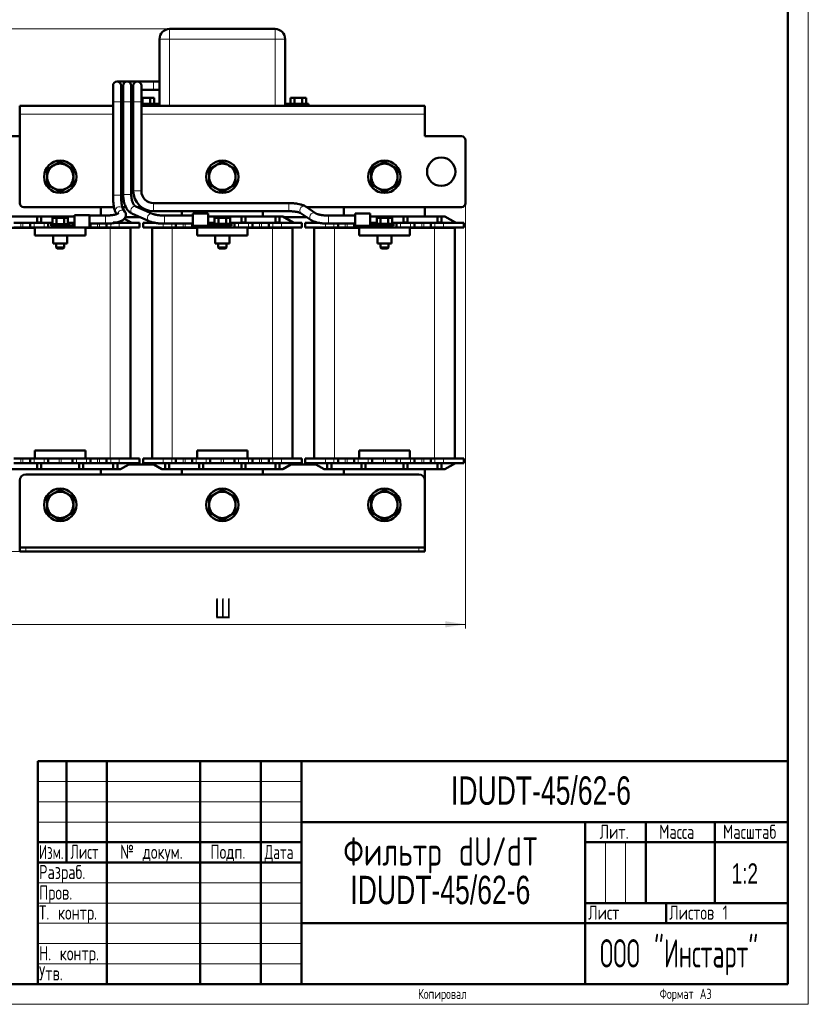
# Model space of a CAD drawing. Header units: millimetres. Extents: x 0 to 600, y 0 to 840.
# Tile 2 of 3: x 205 to 600, y 0 to 486. Entities that reach past the tile are written whole.
import ezdxf

# ---------------------------------------------------------------- set-up
doc = ezdxf.new("R2010")
doc.units = ezdxf.units.MM
doc.header["$LTSCALE"] = 2
doc.linetypes.add('SLD-Сплошная', pattern=[0])
doc.styles.add('SLDTEXTSTYLE0', font='TXT', dxfattribs={"width": 0.7})
doc.styles.add('SLDTEXTSTYLE1', font='TXT', dxfattribs={"width": 0.7, "bigfont": 'bigfont'})
doc.styles.add('SLDTEXTSTYLE2', font='TXT', dxfattribs={"width": 0.705079, "bigfont": 'bigfont'})
doc.styles.add('SLDTEXTSTYLE3', font='TXT', dxfattribs={"width": 0.648852, "bigfont": 'bigfont'})
doc.styles.add('SLDTEXTSTYLE4', font='TXT', dxfattribs={"width": 0.632021, "bigfont": 'bigfont'})
doc.styles.add('SLDTEXTSTYLE5', font='TXT', dxfattribs={"width": 0.625377, "bigfont": 'bigfont'})
doc.styles.add('SLDTEXTSTYLE6', font='TXT', dxfattribs={"width": 0.578033, "bigfont": 'bigfont'})
doc.dimstyles.new('SLDDIMSTYLE0', dxfattribs={"dimtxt": 10, "dimasz": 10, "dimexe": 0, "dimexo": 0.0625, "dimgap": 2.5, "dimtad": 2, "dimdec": 1, "dimrnd": 1e-09, "dimzin": 12, "dimdsep": 46, "dimtxsty": 'SLDTEXTSTYLE0', "dimsah": 1, "dimcen": 0.09, "dimadec": 0, "dimazin": 3, "dimtfac": 1, "dimtdec": 3, "dimtofl": 0, "dimtmove": 0, "dimatfit": 3, "dimfxl": 0, "dimfrac": 2, "dimtolj": 1, "dimtzin": 12, "dimarcsym": 0})

# ---------------------------------------------------------------- blocks, each defined once
blk = doc.blocks.new('SW_NOTE_0')
at = {"color": 0, "linetype": 'Continuous', "lineweight": 0, "char_height": 14, "attachment_point": 2}
for s, insert, style in [('Фильтр dU/dT', (52.5, 17.99), 'SLDTEXTSTYLE1'), ('IDUDT-45/62-6', (52.28, -1.01), 'SLDTEXTSTYLE0')]:
    blk.add_mtext(s, dxfattribs=dict(at, insert=insert, style=style))
blk = doc.blocks.new('_D')
at = {"color": 7, "linetype": 'SLD-Сплошная', "lineweight": 0}
for p, q in [((184.97, 395.61), (184.97, 185.63)), ((424.97, 395.61), (424.97, 185.63)), ((184.97, 187.63), (424.97, 187.63))]:
    blk.add_line(p, q, dxfattribs=at)
at = {"color": 7, "linetype": 'SLD-Сплошная', "lineweight": 18}
for points in [[(184.97, 187.63), (194.97, 186.09), (194.97, 189.17)], [(424.97, 187.63), (414.97, 189.17), (414.97, 186.09)]]:
    blk.add_solid(points, dxfattribs=at)
at = {"color": 7, "linetype": 'SLD-Сплошная', "lineweight": 18, "insert": (301.07, 200.52), "char_height": 10, "attachment_point": 1, "style": 'SLDTEXTSTYLE1'}
blk.add_mtext('Ш', dxfattribs=at)
blk = doc.blocks.new('_D_1')
at = {"color": 7, "linetype": 'SLD-Сплошная', "lineweight": 0}
for p, q in [((278.95, 481.63), (146.97, 481.63)), ((148.97, 223.63), (148.97, 481.63)), ((207.95, 223.63), (146.97, 223.63))]:
    blk.add_line(p, q, dxfattribs=at)
at = {"color": 7, "linetype": 'SLD-Сплошная', "lineweight": 18}
for points in [[(148.97, 481.63), (147.44, 471.63), (150.51, 471.63)], [(148.97, 223.63), (150.51, 233.63), (147.44, 233.63)]]:
    blk.add_solid(points, dxfattribs=at)
at = {"color": 7, "linetype": 'SLD-Сплошная', "lineweight": 18, "insert": (136.08, 349.43), "char_height": 10, "attachment_point": 1, "rotation": 90, "style": 'SLDTEXTSTYLE1'}
blk.add_mtext('В', dxfattribs=at)

msp = doc.modelspace()

# ---------------------------------------------------------------- linework, layer by layer
at = {"color": 7, "linetype": 'SLD-Сплошная', "lineweight": 18}
for p, q in [((594, 840), (594, 0)), ((214, 110), (344, 110)), ((214, 100), (344, 100)), ((214, 90), (344, 90)), ((494, 80), (494, 50)), ((504, 80), (504, 50)), ((214, 60), (344, 60)), ((214, 50), (344, 50)), ((214, 40), (344, 40)), ((214, 30), (344, 30)), ((214, 20), (344, 20)), ((0, 0), (594, 0))]:
    msp.add_line(p, q, dxfattribs=at)
at = {"color": 7, "linetype": 'SLD-Сплошная', "lineweight": 50}
for p, q in [((584, 10), (584, 830)), ((330.97, 481.63), (278.97, 481.63)), ((273.97, 476.63), (273.97, 444.63)), ((335.97, 444.63), (335.97, 476.63)), ((251.02, 453.63), (251.02, 445.63)), ((258.02, 455.63), (253.02, 455.63)), ((255.02, 445.63), (255.02, 453.63)), ((256.02, 453.63), (256.02, 445.63)), ((263.02, 455.63), (258.02, 455.63)), ((260.02, 445.63), (260.02, 453.63)), ((261.02, 453.63), (261.02, 445.63)), ((271.02, 455.63), (263.02, 455.63)), ((265.02, 445.63), (265.02, 453.63)), ((273.97, 455.63), (271.02, 455.63)), ((255.02, 451.63), (256.02, 451.63)), ((260.02, 451.63), (261.02, 451.63)), ((265.02, 451.63), (271.02, 451.63)), ((265.02, 447.63), (265.57, 447.63)), ((265.57, 444.63), (265.57, 447.63)), ((265.57, 447.63), (269.38, 447.63)), ((269.38, 444.63), (269.38, 447.63)), ((269.38, 447.63), (271.29, 447.63)), ((271.02, 451.63), (273.97, 451.63)), ((271.29, 444.63), (271.29, 447.63)), ((338.66, 444.63), (338.66, 447.63)), ((338.66, 447.63), (340.57, 447.63)), ((340.57, 444.63), (340.57, 447.63)), ((340.57, 447.63), (344.38, 447.63)), ((344.38, 444.63), (344.38, 447.63)), ((344.38, 447.63), (346.29, 447.63)), ((346.29, 444.63), (346.29, 447.63)), ((251.02, 443.63), (204.97, 443.63)), ((204.97, 443.63), (204.97, 439.63)), ((251.02, 445.63), (251.02, 399.62)), ((255.02, 399.62), (255.02, 445.63)), ((256.02, 443.63), (255.02, 443.63)), ((256.02, 445.63), (256.02, 399.89)), ((260.02, 399.89), (260.02, 445.63)), ((261.02, 443.63), (260.02, 443.63)), ((261.02, 445.63), (261.02, 401.63)), ((265.02, 401.63), (265.02, 445.63)), ((265.02, 444.63), (273.97, 444.63)), ((273.97, 443.63), (265.02, 443.63)), ((273.97, 444.63), (273.97, 443.63)), ((278.97, 443.63), (273.97, 443.63)), ((330.97, 443.63), (278.97, 443.63)), ((335.97, 443.63), (330.97, 443.63)), ((335.97, 443.63), (335.97, 444.63)), ((335.97, 444.63), (346.77, 444.63)), ((404.97, 443.63), (335.97, 443.63)), ((347.45, 444.63), (346.77, 444.63)), ((347.45, 443.63), (347.45, 444.63)), ((404.97, 439.63), (404.97, 443.63)), ((204.97, 395.63), (204.97, 439.63)), ((404.97, 439.63), (404.97, 428.63)), ((204.97, 428.63), (186.97, 428.63)), ((404.97, 428.63), (422.97, 428.63)), ((424.97, 426.63), (424.97, 395.63)), ((231.47, 412.38), (228.22, 414.26)), ((311.47, 412.38), (308.22, 414.26)), ((391.47, 412.38), (388.22, 414.26)), ((218.47, 408.63), (218.47, 404.88)), ((231.47, 408.63), (231.47, 412.38)), ((231.47, 404.88), (231.47, 408.63)), ((298.47, 408.63), (298.47, 404.88)), ((311.47, 408.63), (311.47, 412.38)), ((311.47, 404.88), (311.47, 408.63)), ((378.47, 408.63), (378.47, 404.88)), ((391.47, 408.63), (391.47, 412.38)), ((391.47, 404.88), (391.47, 408.63)), ((218.47, 404.88), (221.72, 403)), ((228.22, 403), (231.47, 404.88)), ((298.47, 404.88), (301.72, 403)), ((308.22, 403), (311.47, 404.88)), ((378.47, 404.88), (381.72, 403)), ((388.22, 403), (391.47, 404.88)), ((221.72, 403), (224.97, 401.13)), ((224.97, 401.13), (228.22, 403)), ((301.72, 403), (304.97, 401.13)), ((304.97, 401.13), (308.22, 403)), ((381.72, 403), (384.97, 401.13)), ((384.97, 401.13), (388.22, 403)), ((270.46, 390.36), (262.25, 393.96)), ((337.71, 395.63), (271.02, 395.63)), ((351.09, 390.55), (346.21, 393.88)), ((198.77, 388.98), (213.57, 388.98)), ((251.5, 393.63), (206.97, 393.63)), ((215.57, 388.98), (213.57, 388.98)), ((213.57, 385.98), (213.57, 388.98)), ((215.57, 388.98), (231.97, 388.98)), ((215.57, 388.98), (215.57, 385.98)), ((239.49, 389.65), (231.97, 389.65)), ((231.97, 389.65), (231.97, 384.25)), ((239.49, 383.63), (239.49, 389.65)), ((247.39, 389.49), (239.49, 389.49)), ((244.97, 389.49), (244.97, 393.63)), ((252.45, 390.85), (252.86, 390.21)), ((257.42, 393.63), (255.59, 393.63)), ((256.93, 391.3), (255.8, 393.04)), ((260.65, 390.3), (268.85, 386.7)), ((265.02, 393.63), (263, 393.63)), ((271.02, 391.63), (337.71, 391.63)), ((290.46, 389.49), (276.35, 389.49)), ((284.97, 391.63), (284.97, 389.49)), ((297.98, 390.5), (290.46, 390.5)), ((290.46, 390.5), (290.46, 387.49)), ((297.98, 385.1), (297.98, 390.5)), ((297.98, 388.98), (314.37, 388.98)), ((316.37, 388.98), (314.37, 388.98)), ((314.37, 385.98), (314.37, 388.98)), ((316.37, 388.98), (331.17, 388.98)), ((316.37, 388.98), (316.37, 385.98)), ((324.97, 388.98), (324.97, 391.63)), ((331.17, 385.98), (331.17, 388.98)), ((333.17, 388.98), (331.17, 388.98)), ((333.17, 388.98), (334.78, 388.98)), ((333.17, 388.98), (333.17, 385.98)), ((334.78, 388.98), (339.97, 385.98)), ((343.95, 390.57), (348.83, 387.25)), ((422.97, 393.63), (346.57, 393.63)), ((370.46, 389.49), (357.34, 389.49)), ((364.97, 393.63), (364.97, 389.49)), ((377.98, 390.5), (370.46, 390.5)), ((370.46, 390.5), (370.46, 387.49)), ((377.98, 385.1), (377.98, 390.5)), ((377.98, 388.98), (394.37, 388.98)), ((396.37, 388.98), (394.37, 388.98)), ((394.37, 385.98), (394.37, 388.98)), ((396.37, 388.98), (411.17, 388.98)), ((396.37, 388.98), (396.37, 385.98)), ((404.97, 388.98), (404.97, 393.63)), ((411.17, 385.98), (411.17, 388.98)), ((413.17, 388.98), (411.17, 388.98)), ((413.17, 388.98), (414.78, 388.98)), ((413.17, 388.98), (413.17, 385.98)), ((414.78, 388.98), (419.97, 385.98)), ((202.07, 385.88), (205.57, 385.88)), ((205.57, 385.88), (206.57, 385.88)), ((206.57, 385.88), (210.07, 385.88)), ((210.07, 385.88), (210.07, 383.63)), ((212.07, 385.88), (210.07, 385.88)), ((216.97, 385.88), (212.07, 385.88)), ((215.57, 385.98), (213.57, 385.98)), ((213.57, 385.88), (213.57, 385.98)), ((215.57, 385.98), (215.57, 385.88)), ((218.97, 385.88), (216.97, 385.88)), ((218.97, 383.63), (218.97, 385.88)), ((218.97, 385.88), (221.16, 385.88)), ((220.47, 385.29), (220.47, 384.49)), ((220.47, 385.29), (229.47, 385.29)), ((220.47, 384.49), (227.81, 384.49)), ((221.16, 385.29), (221.16, 388.29)), ((221.16, 388.29), (223.07, 388.29)), ((221.22, 383.63), (221.22, 384.49)), ((223.07, 385.29), (223.07, 388.29)), ((223.07, 388.29), (226.88, 388.29)), ((226.88, 385.29), (226.88, 388.29)), ((226.88, 388.29), (228.79, 388.29)), ((227.81, 384.49), (231.97, 384.49)), ((228.79, 385.29), (228.79, 388.29)), ((228.79, 385.88), (230.97, 385.88)), ((229.47, 384.49), (229.47, 385.29)), ((230.97, 385.88), (230.97, 384.49)), ((231.97, 385.88), (230.97, 385.88)), ((231.97, 384.25), (231.97, 383.63)), ((239.49, 385.49), (247.39, 385.49)), ((239.88, 383.63), (239.88, 385.49)), ((247.88, 385.51), (247.88, 383.63)), ((253.17, 385.98), (251.17, 385.98)), ((254.12, 385.88), (252.02, 385.88)), ((253.17, 385.88), (253.17, 385.98)), ((264.12, 385.88), (254.12, 385.88)), ((256.63, 387.92), (259.97, 385.98)), ((257.1, 388.63), (264.44, 388.63)), ((259.97, 385.98), (259.97, 385.88)), ((264.12, 383.63), (264.12, 385.88)), ((265.82, 383.63), (265.82, 385.88)), ((271.7, 385.88), (265.82, 385.88)), ((269.97, 385.98), (270.35, 386.2)), ((269.97, 385.98), (269.97, 385.88)), ((276.35, 385.49), (290.46, 385.49)), ((282.07, 383.63), (282.07, 385.49)), ((290.07, 385.49), (290.07, 383.63)), ((290.46, 387.49), (290.46, 384.48)), ((290.46, 384.48), (297.98, 384.48)), ((298.97, 385.88), (297.98, 385.88)), ((297.98, 385.34), (302.83, 385.34)), ((297.98, 384.48), (297.98, 385.1)), ((302.83, 384.48), (297.98, 384.48)), ((298.97, 385.34), (298.97, 385.88)), ((298.97, 385.88), (301.16, 385.88)), ((298.97, 383.63), (298.97, 384.48)), ((301.16, 385.34), (301.16, 388.29)), ((301.16, 388.29), (303.07, 388.29)), ((302.14, 385.29), (309.47, 385.29)), ((302.14, 384.49), (309.47, 384.49)), ((308.72, 385.34), (302.83, 385.34)), ((308.73, 384.48), (302.83, 384.48)), ((302.97, 384.48), (302.97, 383.63)), ((303.07, 385.34), (303.07, 388.29)), ((303.07, 388.29), (306.88, 388.29)), ((306.88, 385.34), (306.88, 388.29)), ((306.88, 388.29), (308.79, 388.29)), ((306.97, 383.63), (306.97, 384.48)), ((308.73, 384.48), (308.73, 384.49)), ((308.79, 385.29), (308.79, 388.29)), ((308.79, 385.88), (310.97, 385.88)), ((309.47, 384.49), (309.47, 385.29)), ((310.97, 385.88), (310.97, 383.63)), ((312.97, 385.88), (310.97, 385.88)), ((317.88, 385.88), (312.97, 385.88)), ((316.37, 385.98), (314.37, 385.98)), ((314.37, 385.88), (314.37, 385.98)), ((316.37, 385.88), (316.37, 385.98)), ((319.88, 385.88), (317.88, 385.88)), ((319.88, 383.63), (319.88, 385.88)), ((319.88, 385.88), (323.38, 385.88)), ((323.38, 385.88), (324.38, 385.88)), ((324.38, 385.88), (327.88, 385.88)), ((327.88, 385.88), (327.88, 383.63)), ((329.88, 385.88), (327.88, 385.88)), ((334.12, 385.88), (329.88, 385.88)), ((333.17, 385.98), (331.17, 385.98)), ((331.17, 385.88), (331.17, 385.98)), ((333.17, 385.88), (333.17, 385.98)), ((344.12, 385.88), (334.12, 385.88)), ((335.39, 388.63), (346.8, 388.63)), ((339.97, 385.98), (339.97, 385.88)), ((344.12, 383.63), (344.12, 385.88)), ((345.82, 383.63), (345.82, 385.88)), ((352.71, 385.88), (345.82, 385.88)), ((349.97, 385.98), (350.69, 386.4)), ((349.97, 385.98), (349.97, 385.88)), ((357.34, 385.49), (370.46, 385.49)), ((362.07, 383.63), (362.07, 385.49)), ((370.07, 385.49), (370.07, 383.63)), ((370.46, 387.49), (370.46, 384.48)), ((370.46, 384.48), (377.98, 384.48)), ((378.97, 385.88), (377.98, 385.88)), ((377.98, 385.34), (382.83, 385.34)), ((377.98, 384.48), (377.98, 385.1)), ((382.83, 384.48), (377.98, 384.48)), ((378.97, 385.34), (378.97, 385.88)), ((378.97, 385.88), (381.16, 385.88)), ((378.97, 383.63), (378.97, 384.48)), ((381.16, 385.34), (381.16, 388.29)), ((381.16, 388.29), (383.07, 388.29)), ((382.14, 385.29), (389.47, 385.29)), ((382.14, 384.49), (389.47, 384.49)), ((388.72, 385.34), (382.83, 385.34)), ((388.73, 384.48), (382.83, 384.48)), ((382.97, 384.48), (382.97, 383.63)), ((383.07, 385.34), (383.07, 388.29)), ((383.07, 388.29), (386.88, 388.29)), ((386.88, 385.34), (386.88, 388.29)), ((386.88, 388.29), (388.79, 388.29)), ((386.97, 383.63), (386.97, 384.48)), ((388.73, 384.48), (388.73, 384.49)), ((388.79, 385.29), (388.79, 388.29)), ((388.79, 385.88), (390.97, 385.88)), ((389.47, 384.49), (389.47, 385.29)), ((390.97, 385.88), (390.97, 383.63)), ((392.97, 385.88), (390.97, 385.88)), ((397.88, 385.88), (392.97, 385.88)), ((396.37, 385.98), (394.37, 385.98)), ((394.37, 385.88), (394.37, 385.98)), ((396.37, 385.88), (396.37, 385.98)), ((399.88, 385.88), (397.88, 385.88)), ((399.88, 383.63), (399.88, 385.88)), ((399.88, 385.88), (403.38, 385.88)), ((403.38, 385.88), (404.38, 385.88)), ((404.38, 385.88), (407.88, 385.88)), ((407.88, 385.88), (407.88, 383.63)), ((409.88, 385.88), (407.88, 385.88)), ((414.12, 385.88), (409.88, 385.88)), ((413.17, 385.98), (411.17, 385.98)), ((411.17, 385.88), (411.17, 385.98)), ((413.17, 385.88), (413.17, 385.98)), ((424.12, 385.88), (414.12, 385.88)), ((419.97, 385.98), (419.97, 385.88)), ((424.12, 383.63), (424.12, 385.88)), ((200.27, 383.48), (212.47, 383.48)), ((205.57, 383.63), (202.07, 383.63)), ((206.57, 383.63), (205.57, 383.63)), ((210.07, 383.63), (206.57, 383.63)), ((212.07, 383.63), (210.07, 383.63)), ((212.47, 383.63), (212.07, 383.63)), ((237.47, 383.63), (212.47, 383.63)), ((212.47, 383.63), (212.47, 379.63)), ((237.47, 379.63), (212.47, 379.63)), ((221.47, 379.63), (221.47, 375.63)), ((228.47, 375.63), (228.47, 379.63)), ((237.47, 383.63), (239.49, 383.63)), ((237.47, 383.63), (237.47, 379.63)), ((237.47, 383.48), (249.67, 383.48)), ((239.88, 383.63), (239.49, 383.63)), ((243.38, 383.63), (239.88, 383.63)), ((244.38, 383.63), (243.38, 383.63)), ((247.88, 383.63), (244.38, 383.63)), ((247.67, 383.63), (247.67, 383.48)), ((249.88, 383.63), (247.88, 383.63)), ((249.67, 383.48), (259.67, 383.48)), ((254.12, 383.63), (249.88, 383.63)), ((264.12, 383.63), (254.12, 383.63)), ((259.67, 383.48), (259.67, 269.53)), ((275.82, 383.63), (265.82, 383.63)), ((270.27, 269.53), (270.27, 383.48)), ((270.27, 383.48), (280.27, 383.48)), ((280.07, 383.63), (275.82, 383.63)), ((282.07, 383.63), (280.07, 383.63)), ((280.27, 383.48), (292.47, 383.48)), ((285.57, 383.63), (282.07, 383.63)), ((282.27, 383.63), (282.27, 383.48)), ((286.57, 383.63), (285.57, 383.63)), ((290.07, 383.63), (286.57, 383.63)), ((292.07, 383.63), (290.07, 383.63)), ((292.47, 383.63), (292.07, 383.63)), ((292.47, 383.63), (292.47, 379.63)), ((317.47, 383.63), (292.47, 383.63)), ((317.47, 379.63), (292.47, 379.63)), ((301.47, 379.63), (301.47, 375.63)), ((308.47, 375.63), (308.47, 379.63)), ((317.88, 383.63), (317.47, 383.63)), ((317.47, 383.63), (317.47, 379.63)), ((317.47, 383.48), (329.67, 383.48)), ((319.88, 383.63), (317.88, 383.63)), ((323.38, 383.63), (319.88, 383.63)), ((324.38, 383.63), (323.38, 383.63)), ((327.88, 383.63), (324.38, 383.63)), ((327.67, 383.63), (327.67, 383.48)), ((329.88, 383.63), (327.88, 383.63)), ((329.67, 383.48), (339.67, 383.48)), ((334.12, 383.63), (329.88, 383.63)), ((344.12, 383.63), (334.12, 383.63)), ((339.67, 383.48), (339.67, 269.53)), ((355.82, 383.63), (345.82, 383.63)), ((350.27, 269.53), (350.27, 383.48)), ((350.27, 383.48), (360.27, 383.48)), ((360.07, 383.63), (355.82, 383.63)), ((362.07, 383.63), (360.07, 383.63)), ((360.27, 383.48), (372.47, 383.48)), ((365.57, 383.63), (362.07, 383.63)), ((362.27, 383.63), (362.27, 383.48)), ((366.57, 383.63), (365.57, 383.63)), ((370.07, 383.63), (366.57, 383.63)), ((372.07, 383.63), (370.07, 383.63)), ((372.47, 383.63), (372.07, 383.63)), ((372.47, 383.63), (372.47, 379.63)), ((397.47, 383.63), (372.47, 383.63)), ((397.47, 379.63), (372.47, 379.63)), ((381.47, 379.63), (381.47, 375.63)), ((388.47, 375.63), (388.47, 379.63)), ((397.88, 383.63), (397.47, 383.63)), ((397.47, 383.63), (397.47, 379.63)), ((397.47, 383.48), (409.67, 383.48)), ((399.88, 383.63), (397.88, 383.63)), ((403.38, 383.63), (399.88, 383.63)), ((404.38, 383.63), (403.38, 383.63)), ((407.88, 383.63), (404.38, 383.63)), ((407.67, 383.63), (407.67, 383.48)), ((409.88, 383.63), (407.88, 383.63)), ((409.67, 383.48), (419.67, 383.48)), ((414.12, 383.63), (409.88, 383.63)), ((424.12, 383.63), (414.12, 383.63)), ((419.67, 383.48), (419.67, 269.53)), ((221.47, 375.63), (228.47, 375.63)), ((222.97, 375.63), (222.97, 373.79)), ((226.97, 373.79), (226.97, 375.63)), ((301.47, 375.63), (308.47, 375.63)), ((302.97, 375.63), (302.97, 373.79)), ((306.97, 373.79), (306.97, 375.63)), ((381.47, 375.63), (388.47, 375.63)), ((382.97, 375.63), (382.97, 373.79)), ((386.97, 373.79), (386.97, 375.63)), ((222.97, 373.79), (223.47, 373.29)), ((222.97, 373.79), (224.97, 373.79)), ((223.47, 373.29), (224.97, 373.29)), ((224.97, 373.79), (226.97, 373.79)), ((224.97, 373.29), (226.47, 373.29)), ((226.47, 373.29), (226.97, 373.79)), ((302.97, 373.79), (303.47, 373.29)), ((302.97, 373.79), (304.97, 373.79)), ((303.47, 373.29), (304.97, 373.29)), ((304.97, 373.79), (306.97, 373.79)), ((304.97, 373.29), (306.47, 373.29)), ((306.47, 373.29), (306.97, 373.79)), ((382.97, 373.79), (383.47, 373.29)), ((382.97, 373.79), (384.97, 373.79)), ((383.47, 373.29), (384.97, 373.29)), ((384.97, 373.79), (386.97, 373.79)), ((384.97, 373.29), (386.47, 373.29)), ((386.47, 373.29), (386.97, 373.79)), ((212.47, 269.53), (212.47, 273.53)), ((237.47, 273.53), (212.47, 273.53)), ((237.47, 273.53), (237.47, 269.53)), ((292.47, 269.53), (292.47, 273.53)), ((317.47, 273.53), (292.47, 273.53)), ((317.47, 273.53), (317.47, 269.53)), ((372.47, 269.53), (372.47, 273.53)), ((397.47, 273.53), (372.47, 273.53)), ((397.47, 273.53), (397.47, 269.53)), ((202.04, 269.58), (210.09, 269.58)), ((210.07, 269.58), (210.07, 267.28)), ((210.09, 269.53), (210.09, 269.58)), ((210.09, 269.53), (212.07, 269.53)), ((212.07, 269.53), (212.47, 269.53)), ((237.47, 269.53), (212.47, 269.53)), ((218.97, 269.53), (218.97, 267.28)), ((230.97, 269.53), (230.97, 267.28)), ((237.47, 269.53), (237.88, 269.53)), ((237.88, 269.53), (239.86, 269.53)), ((239.86, 269.58), (239.86, 269.53)), ((239.86, 269.58), (247.91, 269.58)), ((239.88, 269.58), (239.88, 267.28)), ((247.88, 269.58), (247.88, 267.28)), ((247.91, 269.53), (247.91, 269.58)), ((247.91, 269.53), (249.88, 269.53)), ((249.88, 269.53), (254.12, 269.53)), ((254.12, 269.53), (264.12, 269.53)), ((264.12, 267.28), (264.12, 269.53)), ((265.82, 269.53), (265.82, 267.28)), ((265.82, 269.53), (275.82, 269.53)), ((275.82, 269.53), (280.07, 269.53)), ((280.07, 269.53), (282.04, 269.53)), ((282.04, 269.53), (282.04, 269.58)), ((282.04, 269.58), (290.09, 269.58)), ((282.07, 267.28), (282.07, 269.58)), ((290.07, 269.58), (290.07, 267.28)), ((290.09, 269.53), (290.09, 269.58)), ((290.09, 269.53), (292.07, 269.53)), ((292.07, 269.53), (292.47, 269.53)), ((317.47, 269.53), (292.47, 269.53)), ((298.97, 269.53), (298.97, 267.28)), ((310.97, 269.53), (310.97, 267.28)), ((317.47, 269.53), (317.88, 269.53)), ((317.88, 269.53), (319.86, 269.53)), ((319.86, 269.58), (319.86, 269.53)), ((319.86, 269.58), (327.91, 269.58)), ((319.88, 269.58), (319.88, 267.28)), ((327.88, 269.58), (327.88, 267.28)), ((327.91, 269.53), (327.91, 269.58)), ((327.91, 269.53), (329.88, 269.53)), ((329.88, 269.53), (334.12, 269.53)), ((334.12, 269.53), (344.12, 269.53)), ((344.12, 267.28), (344.12, 269.53)), ((345.82, 269.53), (345.82, 267.28)), ((345.82, 269.53), (355.82, 269.53)), ((355.82, 269.53), (360.07, 269.53)), ((360.07, 269.53), (362.04, 269.53)), ((362.04, 269.53), (362.04, 269.58)), ((362.04, 269.58), (370.09, 269.58)), ((362.07, 267.28), (362.07, 269.58)), ((370.07, 269.58), (370.07, 267.28)), ((370.09, 269.53), (370.09, 269.58)), ((370.09, 269.53), (372.07, 269.53)), ((372.07, 269.53), (372.47, 269.53)), ((397.47, 269.53), (372.47, 269.53)), ((378.97, 269.53), (378.97, 267.28)), ((390.97, 269.53), (390.97, 267.28)), ((397.47, 269.53), (397.88, 269.53)), ((397.88, 269.53), (399.86, 269.53)), ((399.86, 269.58), (399.86, 269.53)), ((399.86, 269.58), (407.91, 269.58)), ((399.88, 269.58), (399.88, 267.28)), ((407.88, 269.58), (407.88, 267.28)), ((407.91, 269.53), (407.91, 269.58)), ((407.91, 269.53), (409.88, 269.53)), ((409.88, 269.53), (414.12, 269.53)), ((414.12, 269.53), (424.12, 269.53)), ((424.12, 267.28), (424.12, 269.53)), ((198.77, 264.18), (213.57, 264.18)), ((202.07, 267.28), (205.57, 267.28)), ((205.57, 267.28), (206.57, 267.28)), ((206.57, 267.28), (210.07, 267.28)), ((210.07, 267.28), (212.07, 267.28)), ((212.07, 267.28), (216.97, 267.28)), ((213.57, 267.18), (213.57, 267.28)), ((213.57, 264.18), (213.57, 267.18)), ((213.57, 267.18), (215.57, 267.18)), ((213.57, 264.18), (215.57, 264.18)), ((215.57, 267.28), (215.57, 267.18)), ((215.57, 267.18), (215.57, 264.18)), ((215.57, 264.18), (234.37, 264.18)), ((216.97, 267.28), (218.97, 267.28)), ((218.97, 267.28), (224.47, 267.28)), ((224.47, 267.28), (225.47, 267.28)), ((225.47, 267.28), (230.97, 267.28)), ((230.97, 267.28), (232.97, 267.28)), ((232.97, 267.28), (237.88, 267.28)), ((234.37, 267.28), (234.37, 267.18)), ((234.37, 267.18), (236.37, 267.18)), ((234.37, 264.18), (234.37, 267.18)), ((234.37, 264.18), (236.37, 264.18)), ((236.37, 267.18), (236.37, 267.28)), ((236.37, 267.18), (236.37, 264.18)), ((236.37, 264.18), (251.17, 264.18)), ((237.88, 267.28), (239.88, 267.28)), ((239.88, 267.28), (243.38, 267.28)), ((243.38, 267.28), (244.38, 267.28)), ((244.38, 267.28), (247.88, 267.28)), ((244.97, 261.63), (244.97, 264.18)), ((247.88, 267.28), (249.88, 267.28)), ((249.88, 267.28), (254.12, 267.28)), ((251.17, 267.28), (251.17, 267.18)), ((251.17, 267.18), (253.17, 267.18)), ((251.17, 264.18), (251.17, 267.18)), ((251.17, 264.18), (253.17, 264.18)), ((253.17, 267.18), (253.17, 267.28)), ((253.17, 267.18), (253.17, 264.18)), ((253.17, 264.18), (254.78, 264.18)), ((254.12, 267.28), (264.12, 267.28)), ((254.78, 264.18), (259.97, 267.18)), ((270.93, 266.63), (259.02, 266.63)), ((259.97, 267.18), (259.97, 267.28)), ((265.82, 267.28), (275.82, 267.28)), ((269.97, 267.18), (269.97, 267.28)), ((269.97, 267.18), (275.17, 264.18)), ((275.17, 264.18), (276.77, 264.18)), ((280.07, 267.28), (275.82, 267.28)), ((276.77, 267.18), (276.77, 267.28)), ((276.77, 264.18), (276.77, 267.18)), ((276.77, 267.18), (278.77, 267.18)), ((278.77, 264.18), (276.77, 264.18)), ((278.77, 267.28), (278.77, 267.18)), ((278.77, 267.18), (278.77, 264.18)), ((278.77, 264.18), (293.57, 264.18)), ((280.07, 267.28), (282.07, 267.28)), ((282.07, 267.28), (285.57, 267.28)), ((284.97, 264.18), (284.97, 261.63)), ((285.57, 267.28), (286.57, 267.28)), ((286.57, 267.28), (290.07, 267.28)), ((290.07, 267.28), (292.07, 267.28)), ((292.07, 267.28), (296.97, 267.28)), ((293.57, 267.18), (293.57, 267.28)), ((293.57, 267.18), (295.57, 267.18)), ((293.57, 264.18), (293.57, 267.18)), ((293.57, 264.18), (295.57, 264.18)), ((295.57, 267.28), (295.57, 267.18)), ((295.57, 267.18), (295.57, 264.18)), ((295.57, 264.18), (314.37, 264.18)), ((296.97, 267.28), (298.97, 267.28)), ((298.97, 267.28), (304.47, 267.28)), ((304.47, 267.28), (305.47, 267.28)), ((305.47, 267.28), (310.97, 267.28)), ((310.97, 267.28), (312.97, 267.28)), ((312.97, 267.28), (317.88, 267.28)), ((314.37, 267.28), (314.37, 267.18)), ((314.37, 264.18), (314.37, 267.18)), ((314.37, 267.18), (316.37, 267.18)), ((314.37, 264.18), (316.37, 264.18)), ((316.37, 267.18), (316.37, 267.28)), ((316.37, 267.18), (316.37, 264.18)), ((316.37, 264.18), (331.17, 264.18)), ((317.88, 267.28), (319.88, 267.28)), ((319.88, 267.28), (323.38, 267.28)), ((323.38, 267.28), (324.38, 267.28)), ((324.38, 267.28), (327.88, 267.28)), ((324.97, 261.63), (324.97, 264.18)), ((327.88, 267.28), (329.88, 267.28)), ((329.88, 267.28), (334.12, 267.28)), ((331.17, 267.28), (331.17, 267.18)), ((331.17, 267.18), (333.17, 267.18)), ((331.17, 264.18), (331.17, 267.18)), ((331.17, 264.18), (333.17, 264.18)), ((333.17, 267.18), (333.17, 267.28)), ((333.17, 267.18), (333.17, 264.18)), ((333.17, 264.18), (334.78, 264.18)), ((334.12, 267.28), (344.12, 267.28)), ((334.78, 264.18), (339.97, 267.18)), ((350.93, 266.63), (339.02, 266.63)), ((339.97, 267.18), (339.97, 267.28)), ((345.82, 267.28), (355.82, 267.28)), ((349.97, 267.18), (349.97, 267.28)), ((349.97, 267.18), (355.17, 264.18)), ((355.17, 264.18), (356.77, 264.18)), ((360.07, 267.28), (355.82, 267.28)), ((356.77, 267.18), (356.77, 267.28)), ((356.77, 267.18), (358.77, 267.18)), ((356.77, 264.18), (356.77, 267.18)), ((358.77, 264.18), (356.77, 264.18)), ((358.77, 267.28), (358.77, 267.18)), ((358.77, 267.18), (358.77, 264.18)), ((358.77, 264.18), (373.57, 264.18)), ((360.07, 267.28), (362.07, 267.28)), ((362.07, 267.28), (365.57, 267.28)), ((364.97, 264.18), (364.97, 261.63)), ((365.57, 267.28), (366.57, 267.28)), ((366.57, 267.28), (370.07, 267.28)), ((370.07, 267.28), (372.07, 267.28)), ((372.07, 267.28), (376.97, 267.28)), ((373.57, 267.18), (373.57, 267.28)), ((373.57, 264.18), (373.57, 267.18)), ((373.57, 267.18), (375.57, 267.18)), ((373.57, 264.18), (375.57, 264.18)), ((375.57, 267.28), (375.57, 267.18)), ((375.57, 267.18), (375.57, 264.18)), ((375.57, 264.18), (394.37, 264.18)), ((376.97, 267.28), (378.97, 267.28)), ((378.97, 267.28), (384.47, 267.28)), ((384.47, 267.28), (385.47, 267.28)), ((385.47, 267.28), (390.97, 267.28)), ((390.97, 267.28), (392.97, 267.28)), ((392.97, 267.28), (397.88, 267.28)), ((394.37, 267.28), (394.37, 267.18)), ((394.37, 267.18), (396.37, 267.18)), ((394.37, 264.18), (394.37, 267.18)), ((394.37, 264.18), (396.37, 264.18)), ((396.37, 267.18), (396.37, 267.28)), ((396.37, 267.18), (396.37, 264.18)), ((396.37, 264.18), (411.17, 264.18)), ((397.88, 267.28), (399.88, 267.28)), ((399.88, 267.28), (403.38, 267.28)), ((403.38, 267.28), (404.38, 267.28)), ((404.38, 267.28), (407.88, 267.28)), ((404.97, 258.63), (404.97, 264.18)), ((407.88, 267.28), (409.88, 267.28)), ((409.88, 267.28), (414.12, 267.28)), ((411.17, 267.28), (411.17, 267.18)), ((411.17, 267.18), (413.17, 267.18)), ((411.17, 264.18), (411.17, 267.18)), ((411.17, 264.18), (413.17, 264.18)), ((413.17, 267.18), (413.17, 267.28)), ((413.17, 267.18), (413.17, 264.18)), ((413.17, 264.18), (414.78, 264.18)), ((414.12, 267.28), (424.12, 267.28)), ((414.78, 264.18), (419.97, 267.18)), ((419.97, 267.18), (419.97, 267.28)), ((204.97, 225.63), (204.97, 258.63)), ((207.97, 261.63), (401.97, 261.63)), ((404.97, 258.63), (404.97, 225.63)), ((231.47, 250.38), (228.22, 252.26)), ((231.47, 246.63), (231.47, 250.38)), ((311.47, 250.38), (308.22, 252.26)), ((311.47, 246.63), (311.47, 250.38)), ((391.47, 250.38), (388.22, 252.26)), ((391.47, 246.63), (391.47, 250.38)), ((218.47, 246.63), (218.47, 242.88)), ((231.47, 242.88), (231.47, 246.63)), ((298.47, 246.63), (298.47, 242.88)), ((311.47, 242.88), (311.47, 246.63)), ((378.47, 246.63), (378.47, 242.88)), ((391.47, 242.88), (391.47, 246.63)), ((218.47, 242.88), (221.72, 241)), ((221.72, 241), (224.97, 239.13)), ((224.97, 239.13), (228.22, 241)), ((228.22, 241), (231.47, 242.88)), ((298.47, 242.88), (301.72, 241)), ((301.72, 241), (304.97, 239.13)), ((304.97, 239.13), (308.22, 241)), ((308.22, 241), (311.47, 242.88)), ((378.47, 242.88), (381.72, 241)), ((381.72, 241), (384.97, 239.13)), ((384.97, 239.13), (388.22, 241)), ((388.22, 241), (391.47, 242.88)), ((204.97, 225.63), (204.97, 223.63)), ((207.97, 225.63), (204.97, 225.63)), ((401.97, 225.63), (207.97, 225.63)), ((404.97, 225.63), (401.97, 225.63)), ((404.97, 225.63), (404.97, 223.63)), ((204.97, 223.63), (207.97, 223.63)), ((207.97, 223.63), (401.97, 223.63)), ((401.97, 223.63), (404.97, 223.63)), ((214, 120), (584, 120)), ((214, 120), (214, 10)), ((228, 70), (228, 120)), ((248, 120), (248, 10)), ((294, 120), (294, 10)), ((324, 120), (324, 10)), ((344, 120), (344, 10)), ((344, 90), (584, 90)), ((484, 90), (484, 10)), ((514, 90), (514, 50)), ((548, 90), (548, 50)), ((214, 80), (344, 80)), ((484, 80), (584, 80)), ((214, 70), (344, 70)), ((484, 50), (584, 50)), ((524, 50), (524, 40)), ((344, 40), (584, 40)), ((40, 10), (584, 10))]:
    msp.add_line(p, q, dxfattribs=at)
at = {"color": 8, "linetype": 'SLD-Сплошная', "lineweight": 18}
for p, q in [((278.97, 476.63), (278.97, 481.63)), ((330.97, 476.63), (330.97, 481.63)), ((278.97, 476.63), (273.97, 476.63)), ((278.97, 476.63), (330.97, 476.63)), ((278.97, 443.63), (278.97, 476.63)), ((335.97, 476.63), (330.97, 476.63)), ((330.97, 476.63), (330.97, 443.63)), ((271.02, 451.63), (271.02, 455.63)), ((253.02, 445.63), (251.02, 445.63)), ((255.02, 445.63), (253.02, 445.63)), ((258.02, 445.63), (256.02, 445.63)), ((260.02, 445.63), (258.02, 445.63)), ((263.02, 445.63), (261.02, 445.63)), ((265.02, 445.63), (263.02, 445.63)), ((346.77, 444.63), (346.77, 443.63)), ((204.97, 439.63), (251.02, 439.63)), ((255.02, 439.63), (256.02, 439.63)), ((260.02, 439.63), (261.02, 439.63)), ((265.02, 439.63), (404.97, 439.63)), ((251.02, 399.62), (253.02, 399.62)), ((253.02, 399.62), (255.02, 399.62)), ((256.02, 399.89), (258.02, 399.89)), ((258.02, 399.89), (260.02, 399.89)), ((265.02, 401.63), (261.02, 401.63)), ((271.02, 395.63), (271.02, 391.63)), ((337.71, 391.63), (337.71, 395.63)), ((247.39, 389.49), (247.39, 386.92)), ((276.35, 386.92), (276.35, 389.49)), ((357.34, 385.49), (357.34, 389.49)), ((205.57, 385.88), (205.57, 383.63)), ((206.57, 383.63), (206.57, 385.88)), ((212.07, 383.63), (212.07, 385.88)), ((216.97, 383.63), (216.97, 385.88)), ((227.12, 383.63), (227.12, 384.49)), ((243.38, 385.49), (243.38, 383.63)), ((244.38, 383.63), (244.38, 385.49)), ((247.39, 386.92), (247.39, 385.49)), ((249.88, 383.63), (249.88, 385.6)), ((254.12, 383.63), (254.12, 385.88)), ((275.82, 383.63), (275.82, 385.5)), ((276.35, 385.49), (276.35, 386.92)), ((280.07, 383.63), (280.07, 385.49)), ((285.57, 385.49), (285.57, 383.63)), ((286.57, 383.63), (286.57, 385.49)), ((292.07, 383.63), (292.07, 384.48)), ((296.97, 383.63), (296.97, 384.48)), ((302.83, 385.34), (302.83, 385.29)), ((302.83, 384.49), (302.83, 384.48)), ((312.97, 383.63), (312.97, 385.88)), ((317.88, 383.63), (317.88, 385.88)), ((323.38, 385.88), (323.38, 383.63)), ((324.38, 383.63), (324.38, 385.88)), ((329.88, 383.63), (329.88, 385.88)), ((334.12, 383.63), (334.12, 385.88)), ((355.82, 383.63), (355.82, 385.53)), ((360.07, 383.63), (360.07, 385.49)), ((365.57, 385.49), (365.57, 383.63)), ((366.57, 383.63), (366.57, 385.49)), ((372.07, 383.63), (372.07, 384.48)), ((376.97, 383.63), (376.97, 384.48)), ((382.83, 385.34), (382.83, 385.29)), ((382.83, 384.49), (382.83, 384.48)), ((392.97, 383.63), (392.97, 385.88)), ((397.88, 383.63), (397.88, 385.88)), ((403.38, 385.88), (403.38, 383.63)), ((404.38, 383.63), (404.38, 385.88)), ((409.88, 383.63), (409.88, 385.88)), ((414.12, 383.63), (414.12, 385.88)), ((249.67, 383.48), (249.67, 269.53)), ((280.27, 269.53), (280.27, 383.48)), ((329.67, 383.48), (329.67, 269.53)), ((360.27, 269.53), (360.27, 383.48)), ((409.67, 383.48), (409.67, 269.53)), ((205.57, 269.58), (205.57, 267.28)), ((206.57, 267.28), (206.57, 269.58)), ((212.07, 267.28), (212.07, 269.53)), ((216.97, 269.53), (216.97, 267.28)), ((224.47, 269.53), (224.47, 267.28)), ((225.47, 267.28), (225.47, 269.53)), ((232.97, 267.28), (232.97, 269.53)), ((237.88, 269.53), (237.88, 267.28)), ((243.38, 269.58), (243.38, 267.28)), ((244.38, 267.28), (244.38, 269.58)), ((249.88, 267.28), (249.88, 269.53)), ((254.12, 269.53), (254.12, 267.28)), ((275.82, 267.28), (275.82, 269.53)), ((280.07, 269.53), (280.07, 267.28)), ((285.57, 269.58), (285.57, 267.28)), ((286.57, 267.28), (286.57, 269.58)), ((292.07, 267.28), (292.07, 269.53)), ((296.97, 269.53), (296.97, 267.28)), ((304.47, 269.53), (304.47, 267.28)), ((305.47, 267.28), (305.47, 269.53)), ((312.97, 267.28), (312.97, 269.53)), ((317.88, 269.53), (317.88, 267.28)), ((323.38, 269.58), (323.38, 267.28)), ((324.38, 267.28), (324.38, 269.58)), ((329.88, 267.28), (329.88, 269.53)), ((334.12, 269.53), (334.12, 267.28)), ((355.82, 267.28), (355.82, 269.53)), ((360.07, 269.53), (360.07, 267.28)), ((365.57, 269.58), (365.57, 267.28)), ((366.57, 267.28), (366.57, 269.58)), ((372.07, 267.28), (372.07, 269.53)), ((376.97, 269.53), (376.97, 267.28)), ((384.47, 269.53), (384.47, 267.28)), ((385.47, 267.28), (385.47, 269.53)), ((392.97, 267.28), (392.97, 269.53)), ((397.88, 269.53), (397.88, 267.28)), ((403.38, 269.58), (403.38, 267.28)), ((404.38, 267.28), (404.38, 269.58)), ((409.88, 267.28), (409.88, 269.53)), ((414.12, 269.53), (414.12, 267.28)), ((207.97, 223.63), (207.97, 225.63)), ((401.97, 225.63), (401.97, 223.63))]:
    msp.add_line(p, q, dxfattribs=at)
at = {"color": 8, "linetype": 'SLD-Сплошная', "lineweight": 18, "flags": 128}
for points in [[(260.65, 390.3), (260.57, 390.33), (260.09, 390.76), (259.82, 391.39), (259.8, 392.13), (260.03, 392.87), (260.47, 393.5), (261.07, 393.92), (261.72, 394.07), (262.25, 393.96)], [(343.95, 390.57), (343.78, 390.71), (343.38, 391.29), (343.24, 392), (343.38, 392.75), (343.78, 393.42), (344.38, 393.91), (345.08, 394.14), (345.79, 394.08), (346.21, 393.88)], [(268.86, 386.7), (268.77, 386.74), (268.29, 387.16), (268.02, 387.79), (268, 388.53), (268.23, 389.27), (268.68, 389.9), (269.27, 390.32), (269.92, 390.47), (270.47, 390.36)], [(348.83, 387.25), (348.52, 387.53), (348.19, 388.16), (348.13, 388.9), (348.35, 389.64), (348.82, 390.26), (349.46, 390.68), (350.17, 390.83), (350.86, 390.68), (351.09, 390.55)]]:
    msp.add_lwpolyline(points, dxfattribs=at)
at = {"color": 7, "linetype": 'SLD-Сплошная', "lineweight": 50}
for centre, radius in [((224.97, 408.63), 8), ((304.97, 408.63), 8), ((384.97, 408.63), 8), ((412.97, 411.13), 7), ((224.97, 246.63), 8), ((304.97, 246.63), 8), ((384.97, 246.63), 8)]:
    msp.add_circle(centre, radius, dxfattribs=at)
for centre, radius, start, end in [((278.97, 476.63), 5, 90, 180), ((330.97, 476.63), 5, 0, 90), ((253.02, 453.63), 2, 90, 180), ((253.02, 453.63), 2, 0, 90), ((258.02, 453.63), 2, 90, 180), ((258.02, 453.63), 2, 0, 90), ((263.02, 453.63), 2, 90, 180), ((263.02, 453.63), 2, 0, 90), ((422.97, 426.63), 2, 0, 90), ((224.97, 408.63), 6.5, 120, 180), ((224.97, 408.63), 6.5, 60, 120), ((224.97, 408.63), 6.5, 0, 60), ((304.97, 408.63), 6.5, 120, 180), ((304.97, 408.63), 6.5, 60, 120), ((304.97, 408.63), 6.5, 0, 60), ((384.97, 408.63), 6.5, 120, 180), ((384.97, 408.63), 6.5, 60, 120), ((384.97, 408.63), 6.5, 0, 60), ((224.97, 408.63), 6.5, 180, 240), ((224.97, 408.63), 6.5, 300, 0), ((304.97, 408.63), 6.5, 180, 240), ((304.97, 408.63), 6.5, 300, 0), ((384.97, 408.63), 6.5, 180, 240), ((384.97, 408.63), 6.5, 300, 0), ((224.97, 408.63), 6.5, 240, 300), ((271.02, 401.63), 10, 180, 270), ((271.02, 401.63), 6, 180, 270), ((304.97, 408.63), 6.5, 240, 300), ((384.97, 408.63), 6.5, 240, 300), ((206.97, 395.63), 2, 180, 270), ((422.97, 395.63), 2, 270, 0), ((207.97, 258.63), 3, 90, 180), ((401.97, 258.63), 3, 0, 90), ((224.97, 246.63), 6.5, 60, 120), ((304.97, 246.63), 6.5, 60, 120), ((384.97, 246.63), 6.5, 60, 120), ((224.97, 246.63), 6.5, 120, 180), ((224.97, 246.63), 6.5, 0, 60), ((304.97, 246.63), 6.5, 120, 180), ((304.97, 246.63), 6.5, 0, 60), ((384.97, 246.63), 6.5, 120, 180), ((384.97, 246.63), 6.5, 0, 60), ((224.97, 246.63), 6.5, 180, 240), ((224.97, 246.63), 6.5, 300, 0), ((304.97, 246.63), 6.5, 180, 240), ((304.97, 246.63), 6.5, 300, 0), ((384.97, 246.63), 6.5, 180, 240), ((384.97, 246.63), 6.5, 300, 0), ((224.97, 246.63), 6.5, 240, 300), ((304.97, 246.63), 6.5, 240, 300), ((384.97, 246.63), 6.5, 240, 300)]:
    msp.add_arc(centre, radius, start, end, dxfattribs=at)
at = {"color": 8, "linetype": 'SLD-Сплошная', "lineweight": 18}
for centre, radius, start, end in [((254.17, 391.87), 2, 35.4812, 210.6846), ((255.36, 390.05), 2.08, 92.9696, 170.4487), ((255.38, 390.27), 1.86, 33.4975, 94.003)]:
    msp.add_arc(centre, radius, start, end, dxfattribs=at)
at = {"color": 7, "linetype": 'SLD-Сплошная', "lineweight": 50}
for points, knots in [([(221.72, 414.26), (221.18, 413.95), (220.09, 413.32), (219.02, 412.7), (218.47, 412.38)], [0, 0, 0, 0, 0.4977806, 1, 1, 1, 1]), ([(224.97, 416.14), (224.44, 415.83), (223.36, 415.21), (222.27, 414.58), (221.72, 414.26)], [0, 0, 0, 0, 0.498113, 1, 1, 1, 1]), ([(228.22, 414.26), (227.68, 414.57), (226.59, 415.2), (225.52, 415.83), (224.97, 416.14)], [0, 0, 0, 0, 0.497781, 1, 1, 1, 1]), ([(301.72, 414.26), (301.18, 413.95), (300.09, 413.32), (299.02, 412.7), (298.47, 412.38)], [0, 0, 0, 0, 0.497781, 1, 1, 1, 1]), ([(304.97, 416.14), (304.44, 415.83), (303.36, 415.21), (302.27, 414.58), (301.72, 414.26)], [0, 0, 0, 0, 0.498113, 1, 1, 1, 1]), ([(308.22, 414.26), (307.68, 414.57), (306.59, 415.2), (305.52, 415.83), (304.97, 416.14)], [0, 0, 0, 0, 0.497781, 1, 1, 1, 1]), ([(381.72, 414.26), (381.18, 413.95), (380.09, 413.32), (379.02, 412.7), (378.47, 412.38)], [0, 0, 0, 0, 0.4977806, 1, 1, 1, 1]), ([(384.97, 416.14), (384.44, 415.83), (383.36, 415.21), (382.27, 414.58), (381.72, 414.26)], [0, 0, 0, 0, 0.498113, 1, 1, 1, 1]), ([(388.22, 414.26), (387.68, 414.57), (386.59, 415.2), (385.52, 415.83), (384.97, 416.14)], [0, 0, 0, 0, 0.497781, 1, 1, 1, 1]), ([(218.47, 412.38), (218.47, 411.77), (218.47, 410.52), (218.47, 409.26), (218.47, 408.63)], [0, 0, 0, 0, 0.498113, 1, 1, 1, 1]), ([(298.47, 412.38), (298.47, 411.77), (298.47, 410.52), (298.47, 409.26), (298.47, 408.63)], [0, 0, 0, 0, 0.498113, 1, 1, 1, 1]), ([(378.47, 412.38), (378.47, 411.77), (378.47, 410.52), (378.47, 409.26), (378.47, 408.63)], [0, 0, 0, 0, 0.498113, 1, 1, 1, 1]), ([(251.02, 399.62), (251.03, 399.05), (251.04, 398.25), (251.09, 397.11), (251.16, 396.2), (251.26, 395.18), (251.39, 394.22), (251.55, 393.32), (251.74, 392.51), (251.98, 391.77), (252.19, 391.23), (252.41, 390.94), (252.47, 390.85)], [0, 0, 0, 0, 0.155262, 0.216328, 0.316332, 0.417046, 0.522245, 0.628898, 0.736289, 0.844649, 0.956152, 1, 1, 1, 1]), ([(255.79, 393.05), (255.79, 393.04), (255.8, 393.03), (255.72, 393.22), (255.6, 393.59), (255.46, 394.16), (255.33, 394.94), (255.21, 395.87), (255.12, 396.82), (255.07, 397.71), (255.03, 398.62), (255.02, 399.27), (255.02, 399.62)], [0, 0, 0, 0, 0.034073, 0.126131, 0.227468, 0.335778, 0.448061, 0.589824, 0.702059, 0.789695, 0.889687, 1, 1, 1, 1]), ([(256.02, 399.89), (256.04, 399.3), (256.06, 398.46), (256.23, 397.26), (256.43, 396.26), (256.75, 395.13), (257.18, 394.03), (257.73, 392.98), (258.4, 392.03), (259.19, 391.21), (259.94, 390.62), (260.47, 390.4), (260.66, 390.33)], [0, 0, 0, 0, 0.1417656, 0.199544, 0.2946531, 0.3921807, 0.4958343, 0.6030772, 0.7131669, 0.8250881, 0.9379154, 1, 1, 1, 1]), ([(262.24, 393.98), (262.19, 394), (262.07, 394.04), (261.75, 394.3), (261.35, 394.76), (260.96, 395.41), (260.62, 396.21), (260.36, 397.05), (260.18, 397.89), (260.05, 398.81), (260.03, 399.49), (260.02, 399.89)], [0, 0, 0, 0, 0.074307, 0.19643, 0.319314, 0.440689, 0.559422, 0.681093, 0.771734, 0.863468, 1, 1, 1, 1]), ([(346.19, 393.86), (346.06, 393.96), (345.66, 394.25), (344.78, 394.62), (343.58, 395), (342.24, 395.28), (341.08, 395.44), (340.05, 395.54), (338.96, 395.62), (338.17, 395.63), (337.71, 395.63)], [0, 0, 0, 0, 0.074277, 0.212632, 0.397359, 0.553486, 0.676087, 0.767884, 0.866595, 1, 1, 1, 1]), ([(247.39, 385.49), (247.97, 385.5), (248.78, 385.51), (249.93, 385.6), (250.87, 385.7), (251.92, 385.85), (252.93, 386.06), (253.88, 386.31), (254.75, 386.63), (255.55, 387.01), (256.25, 387.48), (256.84, 388.08), (257.25, 388.82), (257.43, 389.68), (257.33, 390.57), (257.06, 391.06), (256.92, 391.29)], [0, 0, 0, 0, 0.103735, 0.14505, 0.2128, 0.281377, 0.353444, 0.427117, 0.502119, 0.578696, 0.657185, 0.730598, 0.79737, 0.863583, 0.934476, 1, 1, 1, 1]), ([(253.65, 390.56), (253.66, 390.56), (253.66, 390.57), (253.48, 390.45), (253.09, 390.28), (252.5, 390.08), (251.72, 389.89), (250.82, 389.73), (249.9, 389.61), (249.02, 389.54), (248.19, 389.5), (247.63, 389.49), (247.39, 389.49)], [0, 0, 0, 0, 0.045122, 0.144543, 0.251731, 0.364838, 0.480445, 0.61701, 0.72309, 0.813284, 0.92138, 1, 1, 1, 1]), ([(276.35, 389.49), (275.85, 389.5), (275.14, 389.51), (274.16, 389.58), (273.37, 389.67), (272.52, 389.79), (271.74, 389.95), (271.1, 390.12), (270.67, 390.27), (270.51, 390.34), (270.47, 390.36)], [0, 0, 0, 0, 0.2065225, 0.2887161, 0.4222223, 0.5554068, 0.691893, 0.826208, 0.9554043, 1, 1, 1, 1]), ([(337.71, 391.63), (338.21, 391.62), (338.91, 391.61), (339.9, 391.54), (340.69, 391.46), (341.54, 391.33), (342.31, 391.18), (342.97, 391), (343.47, 390.82), (343.82, 390.66), (343.91, 390.6), (343.95, 390.58)], [0, 0, 0, 0, 0.175375, 0.245172, 0.358543, 0.471641, 0.587543, 0.701601, 0.811312, 0.914664, 1, 1, 1, 1]), ([(357.34, 389.49), (356.83, 389.5), (356.13, 389.51), (355.14, 389.58), (354.35, 389.67), (353.5, 389.79), (352.73, 389.95), (352.08, 390.12), (351.57, 390.3), (351.23, 390.46), (351.14, 390.52), (351.1, 390.55)], [0, 0, 0, 0, 0.175403, 0.245212, 0.358601, 0.471717, 0.587637, 0.701713, 0.811442, 0.914811, 1, 1, 1, 1]), ([(268.86, 386.71), (268.97, 386.66), (269.48, 386.42), (270.49, 386.13), (271.82, 385.85), (272.98, 385.68), (274, 385.58), (275.09, 385.51), (275.89, 385.5), (276.35, 385.49)], [0, 0, 0, 0, 0.059513, 0.280164, 0.466653, 0.613095, 0.722745, 0.840651, 1, 1, 1, 1]), ([(348.85, 387.27), (348.99, 387.17), (349.38, 386.88), (350.26, 386.51), (351.47, 386.12), (352.81, 385.85), (353.97, 385.68), (354.99, 385.58), (356.08, 385.51), (356.88, 385.5), (357.34, 385.49)], [0, 0, 0, 0, 0.0742758, 0.2126312, 0.3973584, 0.5534857, 0.6760861, 0.7678841, 0.8665944, 1, 1, 1, 1]), ([(224.97, 254.14), (224.44, 253.83), (223.36, 253.21), (222.27, 252.58), (221.72, 252.26)], [0, 0, 0, 0, 0.498113, 1, 1, 1, 1]), ([(228.22, 252.26), (227.68, 252.57), (226.59, 253.2), (225.52, 253.83), (224.97, 254.14)], [0, 0, 0, 0, 0.497781, 1, 1, 1, 1]), ([(304.97, 254.14), (304.44, 253.83), (303.36, 253.21), (302.27, 252.58), (301.72, 252.26)], [0, 0, 0, 0, 0.498113, 1, 1, 1, 1]), ([(308.22, 252.26), (307.68, 252.57), (306.59, 253.2), (305.52, 253.83), (304.97, 254.14)], [0, 0, 0, 0, 0.497781, 1, 1, 1, 1]), ([(384.97, 254.14), (384.44, 253.83), (383.36, 253.21), (382.27, 252.58), (381.72, 252.26)], [0, 0, 0, 0, 0.498113, 1, 1, 1, 1]), ([(388.22, 252.26), (387.68, 252.57), (386.59, 253.2), (385.52, 253.83), (384.97, 254.14)], [0, 0, 0, 0, 0.497781, 1, 1, 1, 1]), ([(221.72, 252.26), (221.18, 251.95), (220.09, 251.32), (219.02, 250.7), (218.47, 250.38)], [0, 0, 0, 0, 0.4977806, 1, 1, 1, 1]), ([(218.47, 250.38), (218.47, 249.77), (218.47, 248.52), (218.47, 247.26), (218.47, 246.63)], [0, 0, 0, 0, 0.498113, 1, 1, 1, 1]), ([(301.72, 252.26), (301.18, 251.95), (300.09, 251.32), (299.02, 250.7), (298.47, 250.38)], [0, 0, 0, 0, 0.497781, 1, 1, 1, 1]), ([(298.47, 250.38), (298.47, 249.77), (298.47, 248.52), (298.47, 247.26), (298.47, 246.63)], [0, 0, 0, 0, 0.498113, 1, 1, 1, 1]), ([(381.72, 252.26), (381.18, 251.95), (380.09, 251.32), (379.02, 250.7), (378.47, 250.38)], [0, 0, 0, 0, 0.4977806, 1, 1, 1, 1]), ([(378.47, 250.38), (378.47, 249.77), (378.47, 248.52), (378.47, 247.26), (378.47, 246.63)], [0, 0, 0, 0, 0.498113, 1, 1, 1, 1])]:
    msp.add_open_spline(points, degree=3, knots=knots, dxfattribs=at)

# ---------------------------------------------------------------- block references
at = {"color": 7, "linetype": 'Continuous', "lineweight": 0}
msp.add_blockref('SW_NOTE_0', (360.28, 64.47), dxfattribs=at)

# ---------------------------------------------------------------- texts
for s, insert, char_height, attachment_point, style in [('IDUDT-45/62-6', (462.21, 112.55), 14, 2, 'SLDTEXTSTYLE0'), ('Лит.', (498.31, 88.68), 7, 2, 'SLDTEXTSTYLE1'), ('Масса', (529.22, 88.68), 7, 2, 'SLDTEXTSTYLE1'), ('Масштаб', (565.19, 88.68), 7, 2, 'SLDTEXTSTYLE2'), ('Изм.', (220.55, 78.68), 7, 2, 'SLDTEXTSTYLE5'), ('Лист', (236.91, 78.8), 7, 2, 'SLDTEXTSTYLE4'), ('№ докум.', (269.97, 78.8), 7, 2, 'SLDTEXTSTYLE1'), ('Подп.', (307.75, 78.8), 7, 2, 'SLDTEXTSTYLE1'), ('Дата', (332.94, 78.68), 7, 2, 'SLDTEXTSTYLE3'), ('Разраб.', (214.5, 68.8), 7, 1, 'SLDTEXTSTYLE1'), ('1:2', (562.81, 69.57), 10, 2, 'SLDTEXTSTYLE0'), ('Пров.', (214.5, 58.68), 7, 1, 'SLDTEXTSTYLE1'), ('Т. контр.', (214.5, 48.8), 7, 1, 'SLDTEXTSTYLE1'), ('Лист', (485.5, 48.8), 7, 1, 'SLDTEXTSTYLE1'), ('Листов 1', (525.5, 48.8), 7, 1, 'SLDTEXTSTYLE1'), ('ООО "Инстарт"', (530.35, 32.16), 14, 2, 'SLDTEXTSTYLE6'), ('Н. контр.', (214.5, 28.68), 7, 1, 'SLDTEXTSTYLE1'), ('Утв.', (214.5, 18.8), 7, 1, 'SLDTEXTSTYLE1'), ('Копировал', (413.61, 7.65), 5, 2, 'SLDTEXTSTYLE1'), ('Формат А3', (533.62, 7.65), 5, 2, 'SLDTEXTSTYLE1')]:
    msp.add_mtext(s, dxfattribs=dict(at, insert=insert, char_height=char_height, attachment_point=attachment_point, style=style))

# ---------------------------------------------------------------- dimensions: what is measured, and where the dimension line sits
at = {"color": 7, "linetype": 'SLD-Сплошная', "lineweight": 18}
dim = msp.add_linear_dim(base=(148.97, 481.63), p1=(207.97, 223.63), p2=(278.97, 481.63), angle=90, text='В', dimstyle='SLDDIMSTYLE0', dxfattribs=at)
dim.commit()
dim.dimension.update_dxf_attribs({"geometry": '_D_1', "text_midpoint": (148.97, 352.63), "dimtype": 160})
dim = msp.add_linear_dim(base=(424.97, 187.63), p1=(184.97, 395.63), p2=(424.97, 395.63), text='Ш', dimstyle='SLDDIMSTYLE0', dxfattribs=at)
dim.commit()
dim.dimension.update_dxf_attribs({"geometry": '_D', "text_midpoint": (304.97, 187.63), "dimtype": 160})

doc.saveas('drawing.dxf')
